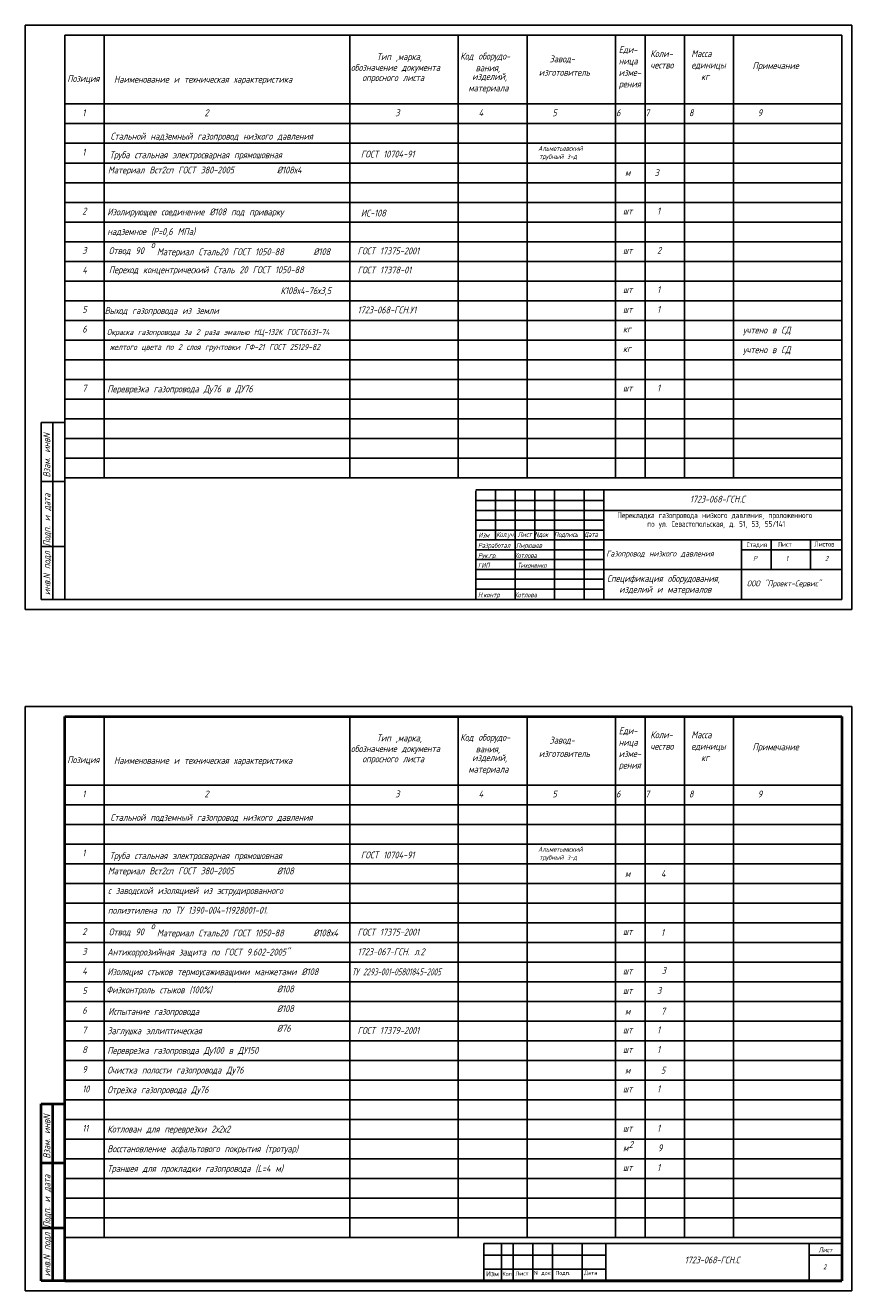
# Model space of a CAD drawing. Header units: millimetres. Extents: x 4326 to 6216, y -75 to 569.
# Tile 2 of 3: x 4994 to 5414, y -75 to 569. Entities that reach past the tile are written whole.
import ezdxf

# ---------------------------------------------------------------- set-up
doc = ezdxf.new("R2010")
doc.units = ezdxf.units.MM
doc.layers.add('G', color=3, linetype='Continuous')
doc.layers.add('temp', color=7, linetype='Continuous')
doc.styles.get("Standard").update_dxf_attribs({"font": 'txt.shx', "width": 0.75, "oblique": 15, "height": 3.5})
doc.styles.add('style2', font='simplex.shx', dxfattribs={"width": 0.75, "oblique": 15, "height": 3.5})

msp = doc.modelspace()

# ---------------------------------------------------------------- linework, layer by layer
for p, q in [((4993.83, 271.74), (4993.83, 568.74)), ((4993.83, 568.74), (5413.83, 568.74)), ((5413.83, 568.74), (5413.83, 271.74)), ((5013.83, 276.74), (5013.83, 563.74)), ((5013.83, 563.74), (5408.83, 563.74)), ((5033.83, 338.74), (5033.83, 563.74)), ((5158.83, 338.74), (5158.83, 563.74)), ((5213.83, 338.74), (5213.83, 563.74)), ((5248.83, 338.74), (5248.83, 563.74)), ((5293.83, 338.74), (5293.83, 563.74)), ((5308.83, 338.74), (5308.83, 563.74)), ((5328.83, 338.74), (5328.83, 563.74)), ((5353.83, 338.74), (5353.83, 563.74)), ((5408.83, 563.74), (5408.83, 276.74)), ((5013.83, 528.74), (5408.83, 528.74)), ((5013.83, 518.74), (5408.83, 518.74)), ((5013.83, 508.74), (5408.83, 508.74)), ((5013.83, 498.74), (5408.83, 498.74)), ((5013.83, 488.74), (5408.83, 488.74)), ((5013.83, 478.74), (5408.83, 478.74)), ((5013.83, 468.74), (5408.83, 468.74)), ((5013.83, 458.74), (5408.83, 458.74)), ((5013.83, 448.74), (5408.83, 448.74)), ((5013.83, 438.74), (5408.83, 438.74)), ((5013.83, 428.74), (5408.83, 428.74)), ((5013.83, 418.74), (5408.83, 418.74)), ((5013.83, 408.74), (5408.83, 408.74)), ((5013.83, 398.74), (5408.83, 398.74)), ((5013.83, 388.74), (5408.83, 388.74)), ((5013.83, 378.74), (5408.83, 378.74)), ((5001.83, 366.74), (5013.83, 366.74)), ((5001.83, 276.74), (5001.83, 366.74)), ((5007.83, 276.74), (5007.83, 366.74)), ((5013.83, 368.74), (5408.83, 368.74)), ((5013.83, 358.74), (5408.83, 358.74)), ((5013.83, 348.74), (5408.83, 348.74)), ((5001.83, 336.74), (5013.83, 336.74)), ((5013.83, 338.74), (5408.83, 338.74)), ((5222.83, 332.53), (5408.83, 332.53)), ((5222.83, 276.74), (5222.83, 332.13)), ((5232.83, 307.13), (5232.83, 332.13)), ((5242.83, 276.74), (5242.83, 332.13)), ((5252.83, 307.13), (5252.83, 332.13)), ((5262.83, 276.74), (5262.83, 332.13)), ((5277.83, 276.74), (5277.83, 332.13)), ((5287.83, 276.74), (5287.83, 332.13)), ((5222.83, 327.13), (5287.83, 327.13)), ((5222.83, 322.13), (5408.83, 322.13)), ((5222.83, 317.13), (5287.83, 317.13)), ((5222.83, 312.13), (5287.83, 312.13)), ((5001.83, 303.74), (5013.83, 303.74)), ((5222.83, 307.13), (5408.83, 307.13)), ((5357.83, 307.13), (5357.83, 276.74)), ((5372.89, 307.22), (5372.89, 292.18)), ((5392.89, 307.22), (5392.89, 292.18)), ((5222.83, 302.13), (5287.83, 302.13)), ((5222.83, 297.13), (5287.83, 297.13)), ((5357.83, 302.13), (5408.83, 302.13)), ((5222.83, 292.13), (5408.83, 292.13)), ((5222.83, 287.13), (5287.83, 287.13)), ((5013.83, 276.74), (5001.83, 276.74)), ((5408.83, 276.74), (5013.83, 276.74)), ((5222.83, 282.13), (5287.83, 282.13)), ((5413.83, 271.74), (4993.83, 271.74)), ((4993.83, 271.74), (4993.83, 271.74)), ((4993.83, -74.58), (4993.83, 222.42)), ((4993.83, 222.42), (5413.83, 222.42)), ((5413.83, 222.42), (5413.83, -74.58)), ((5033.83, -47.58), (5033.83, 217.42)), ((5158.83, -47.58), (5158.83, 217.42)), ((5213.83, -47.58), (5213.83, 217.42)), ((5248.83, -47.58), (5248.83, 217.42)), ((5293.83, -47.58), (5293.83, 217.42)), ((5308.83, -47.58), (5308.83, 217.42)), ((5328.83, -47.58), (5328.83, 217.42)), ((5353.83, -47.58), (5353.83, 217.42)), ((5013.83, 182.42), (5408.83, 182.42)), ((5013.83, 172.42), (5408.83, 172.42)), ((5013.83, 162.42), (5408.83, 162.42)), ((5013.83, 152.42), (5408.83, 152.42)), ((5013.83, 142.42), (5408.83, 142.42)), ((5013.83, 132.42), (5408.83, 132.42)), ((5013.83, 122.42), (5408.83, 122.42)), ((5013.83, 112.42), (5408.83, 112.42)), ((5013.83, 102.42), (5408.83, 102.42)), ((5013.83, 92.42), (5408.83, 92.42)), ((5013.83, 82.42), (5408.83, 82.42)), ((5013.83, 72.42), (5408.83, 72.42)), ((5013.83, 62.42), (5408.83, 62.42)), ((5013.83, 52.42), (5408.83, 52.42)), ((5013.83, 42.42), (5408.83, 42.42)), ((5013.83, 32.42), (5408.83, 32.42)), ((5013.83, 22.42), (5408.83, 22.42)), ((5013.83, 12.42), (5408.83, 12.42)), ((5013.83, 2.42), (5408.83, 2.42)), ((5013.83, -7.58), (5408.83, -7.58)), ((5013.83, -17.58), (5408.83, -17.58)), ((5013.83, -27.58), (5408.83, -27.58)), ((5013.83, -37.58), (5408.83, -37.58)), ((5013.83, -47.58), (5408.83, -47.58)), ((5226.83, -50.58), (5408.83, -50.58)), ((5226.83, -69.58), (5226.83, -50.58)), ((5235.83, -69.58), (5235.83, -50.58)), ((5241.83, -69.58), (5241.83, -50.58)), ((5251.83, -69.58), (5251.83, -50.58)), ((5261.83, -69.58), (5261.83, -50.58)), ((5276.83, -69.58), (5276.83, -50.58)), ((5288.83, -69.58), (5288.83, -50.58)), ((5226.83, -56.58), (5288.83, -56.58)), ((5226.83, -63.58), (5288.83, -63.58)), ((5413.83, -74.58), (4993.83, -74.58)), ((4993.83, -74.58), (4993.83, -74.58))]:
    msp.add_line(p, q)
at = {"lineweight": 40}
for p, q in [((5013.83, -69.58), (5013.83, 217.42)), ((5013.83, 217.42), (5408.83, 217.42)), ((5408.83, 217.42), (5408.83, -69.58)), ((5001.83, -69.58), (5001.83, 20.42)), ((5001.83, 20.42), (5013.83, 20.42)), ((5007.83, -69.58), (5007.83, 20.42)), ((5001.83, -9.58), (5013.83, -9.58)), ((5001.83, -42.58), (5013.83, -42.58)), ((5013.83, -69.58), (5001.83, -69.58))]:
    msp.add_line(p, q, dxfattribs=at)
at = {"lineweight": 50}
msp.add_line((5408.83, -69.58), (5013.83, -69.58), dxfattribs=at)
at = {"layer": 'temp', "color": 5, "linetype": 'Continuous', "lineweight": -3}
for p, q in [((5392.26, -50.58), (5392.26, -69.58)), ((5392.26, -56.58), (5408.83, -56.58))]:
    msp.add_line(p, q, dxfattribs=at)

# ---------------------------------------------------------------- texts
at = {"oblique": 15}
for s, height, width, p in [('Тип ,марка,', 3.5, 0.75, (5172.41, 551.03)), ('Код оборудо-', 3.5, 0.75, (5214.86, 551.32)), ('Завод-', 3.5, 0.75, (5260.27, 549.89)), ('Еди-', 3.5, 0.75, (5295.43, 554.66)), ('Коли-', 3.5, 0.75, (5311.47, 552.62)), ('Масса', 3.5, 0.75, (5332.29, 552.62)), ('обозначение документа', 3.5, 0.75, (5159.29, 545.57)), ('вания,', 3.5, 0.75, (5222.73, 545.38)), ('ница', 3.5, 0.75, (5295.43, 548.83)), ('чество', 3.5, 0.75, (5311.47, 546.78)), ('единицы', 3.5, 0.75, (5332.29, 546.78)), ('Примечание', 3.5, 0.75, (5363.42, 546.48)), ('Позиция', 3.5, 0.75, (5015.15, 539.95)), ('Наименование и техническая характеристика      ', 3.5, 0.75, (5038.89, 539.56)), ('опросного листа', 3.5, 0.75, (5165.09, 540.4)), ('изделий,', 3.5, 0.75, (5220.94, 540.96)), ('изготовитель', 3.5, 0.75, (5254.81, 543.07)), ('изме-', 3.5, 0.75, (5295.43, 543)), ('  кг', 3.5, 0.75, (5332.29, 540.95)), ('материала', 3.5, 0.75, (5219, 535.13)), ('рения', 3.5, 0.75, (5295.43, 537.16)), ('1', 3.5, 0.75, (5022.78, 522.53)), ('2', 3.5, 0.75, (5084.88, 522.53)), ('3                4              5            6     7        8             9', 3.5, 0.75, (5181.84, 522.53)), ('1', 3.5, 0.75, (5022.78, 502.53)), ('Труба стальная электросварная прямошовная', 3.5, 0.75, (5036.64, 501.16)), ('ГОСТ 10704-91', 3.5, 0.75, (5164.37, 501.52)), ('Материал Вст2сп ГОСТ 380-2005     ', 3.5, 0.75, (5035.81, 493.42)), ('%%C108х4', 3.5, 0.75, (5121.71, 493.42)), ('2', 3.5, 0.75, (5022.78, 472.53)), ('Изолирующее соединение %%C108 под приварку ', 3.5, 0.75, (5035.5, 472.15)), ('ИС-108', 3.5, 0.75, (5164.37, 471.52)), ('надземное (Р=0,6 МПа)', 3.5, 0.75, (5035.5, 462.15)), ('3', 3.5, 0.75, (5022.78, 452.53)), ('Отвод 90  ', 3.5, 0.75, (5036.25, 452.4)), ('Материал Сталь20 ГОСТ 1050-88', 3.5, 0.75, (5060.73, 451.85)), ('%%C108', 3.5, 0.75, (5140.21, 451.9)), ('4', 3.5, 0.75, (5022.78, 442.53)), ('5', 3.5, 0.75, (5022.78, 422.53)), ('6', 3.5, 0.75, (5022.78, 412.53)), ('Окраска газопровода за 2 раза эмалью НЦ-132К ГОСТ6631-74', 3, 0.75, (5035.3, 411.29)), ('7', 3.5, 0.75, (5022.78, 382.53)), ('Переврезка газопровода Ду76 в ДУ76', 3.5, 0.75, (5035.5, 382.15)), ('Газопровод низкого давления', 3, 0.75, (5289.08, 298.68)), ('Спецификация оборудования,', 3.5, 0.75, (5289.48, 285.77)), ('изделий и материалов', 3.5, 0.75, (5295.64, 280.25)), ('ООО "Проект-Сервис"', 3, 0.75, (5360.51, 283.49)), ('1', 3.5, 0.75, (5022.78, 146.21)), ('Труба стальная электросварная прямошовная', 3.5, 0.75, (5036.64, 144.84)), ('ГОСТ 10704-91', 3.5, 0.75, (5164.37, 145.2)), ('Материал Вст2сп ГОСТ 380-2005     ', 3.5, 0.75, (5035.81, 137.09)), ('%%C108', 3.5, 0.75, (5121.71, 137.09)), ('с заводской изоляцией из эструдированного ', 3.5, 0.75, (5035.81, 127.09)), ('полиэтилена по ТУ 1390-004-11928001-01. ', 3.5, 0.75, (5035.81, 117.09)), ('2', 3.5, 0.75, (5022.78, 106.21)), ('Отвод 90  ', 3.5, 0.75, (5036.25, 106.08)), ('Материал Сталь20 ГОСТ 1050-88', 3.5, 0.75, (5060.73, 105.53)), ('%%C108х4', 3.5, 0.75, (5140.21, 105.58)), ('3', 3.5, 0.75, (5022.78, 96.21)), ('Антикоррозийная защита по ГОСТ 9.602-2005"', 3.5, 0.75, (5035.5, 95.82)), ('4', 3.5, 0.75, (5022.78, 86.21)), ('Изоляция стыков термоусаживащими манжетами %%C108', 3.5, 0.75, (5035.5, 85.82)), ('ТУ 2293-001-05801845-2005', 3.5, 0.6, (5159.82, 85.76)), ('5', 3.5, 0.75, (5022.78, 76.21)), ('Физконтроль стыков (100%%%)', 3.5, 0.75, (5034.97, 76.62)), ('%%C108', 3.5, 0.75, (5121.71, 77.09)), ('6', 3.5, 0.75, (5022.78, 66.21)), ('%%C108', 3.5, 0.75, (5121.71, 67.09)), ('7', 3.5, 0.75, (5022.78, 56.21)), ('Заглушка эллиптическая', 3.5, 0.75, (5035.5, 55.82)), ('%%C76', 3.5, 0.75, (5121.71, 57.09)), ('8', 3.5, 0.75, (5022.78, 46.21)), ('Переврезка газопровода Ду100 в ДУ150', 3.5, 0.75, (5035.5, 45.82)), ('9', 3.5, 0.75, (5022.78, 36.21)), ('Очистка полости газопровода Ду76', 3.5, 0.75, (5035.5, 35.82)), ('10', 3.5, 0.75, (5022.78, 26.21)), ('Отрезка газопровода Ду76', 3.5, 0.75, (5035.5, 25.82)), ('11', 3.5, 0.75, (5022.78, 6.21)), ('Котлован для переврезки 2х2х2', 3.5, 0.75, (5035.5, 5.82)), ('Восстановление асфальтового покрытия (тротуар)', 3.5, 0.75, (5035.5, -4.18)), ('Траншея для прокладки газопровода (L=4 м)', 3.5, 0.75, (5035.5, -14.18))]:
    msp.add_text(s, height=height, dxfattribs=dict(at, width=width)).set_placement(p)
at = {"linetype": 'ByBlock', "ltscale": 0.5, "oblique": 15, "width": 0.75}
for s, height, p in [('Стальной надземный газопровод низкого давления ', 3.5, (5037.11, 510.61)), ('Альметьевский', 2.5, (5254.5, 504.92)), ('трубный з-д', 2.5, (5255.03, 500.81)), ('3', 3.5, (5313.62, 492.06)), ('м', 3.5, (5298.62, 492.06)), ('шт     1', 3.5, (5297.6, 472.6)), ('о', 3.5, (5057.68, 455.5)), ('ГОСТ 17375-2001', 3.5, (5162.69, 452.29)), ('шт     2', 3.5, (5297.6, 452.6)), ('шт     1', 3.5, (5297.6, 432.6)), ('Выход газопровода из земли', 3.5, (5034.15, 421.96)), ('1723-068-ГСН.У1', 3.5, (5162.69, 422.29)), ('шт     1', 3.5, (5297.6, 422.6)), ('кг', 3.5, (5297.6, 412.6)), ('учтено в СД', 3.5, (5358.62, 412.06)), ('учтено в СД', 3.5, (5358.62, 402.06)), ('кг', 3.5, (5297.6, 402.6)), ('шт     1', 3.5, (5297.6, 382.6)), ('Стальной подземный газопровод низкого давления ', 3.5, (5037.11, 164.29)), ('Альметьевский', 2.5, (5254.5, 148.6)), ('трубный з-д', 2.5, (5255.03, 144.49)), ('м', 3.5, (5298.62, 135.74)), ('4', 3.5, (5316.9, 135.74)), ('о', 3.5, (5057.68, 109.17)), ('ГОСТ 17375-2001', 3.5, (5162.69, 105.97)), ('шт ', 3.5, (5297.6, 106.28)), ('1', 3.5, (5316.9, 105.74)), ('1723-067-ГСН. л.2', 3.5, (5162.69, 95.97)), ('шт', 3.5, (5297.6, 86.28)), ('3', 3.5, (5317.28, 86.47)), ('шт     3', 3.5, (5297.6, 76.28)), ('Испытание газопровода ', 3.5, (5035.97, 65.64)), ('м', 3.5, (5298.62, 65.74)), ('7', 3.5, (5316.9, 65.74)), ('ГОСТ 17379-2001', 3.5, (5162.69, 55.97)), ('шт     1', 3.5, (5297.6, 56.28)), ('шт     1', 3.5, (5297.6, 46.28)), ('5', 3.5, (5316.9, 35.74)), ('м', 3.5, (5298.62, 35.74)), ('шт     1', 3.5, (5297.6, 26.28)), ('шт     1', 3.5, (5297.6, 6.28)), ('2', 3.5, (5300.6, -2.01)), ('м', 3.5, (5297.6, -3.72)), ('9', 3.5, (5315.34, -3.72)), ('шт     1', 3.5, (5297.6, -13.72))]:
    msp.add_text(s, height=height, dxfattribs=at).set_placement(p)
at = {"ltscale": 0.5, "oblique": 15, "width": 0.75}
for s, height, p in [('Переход концентрический Сталь 20 ГОСТ 1050-88', 3.5, (5036.31, 442.71)), ('ГОСТ 17378-01', 3.5, (5162.72, 442.58)), ('К108х4-76х3,5', 3.5, (5123.54, 432.12)), ('желтого цвета по 2 слоя грунтовки ГФ-21 ГОСТ 25129-82', 3, (5036.78, 403.7))]:
    msp.add_text(s, height=height, dxfattribs=at).set_placement(p)
at = {"oblique": 15, "width": 0.75}
for s, p in [('Взам. инвN', (5006.48, 338.86)), ('инв.N подл Подп. и дата', (5006.53, 279.07))]:
    msp.add_text(s, height=3.5, rotation=90, dxfattribs=at).set_placement(p)
at = {"color": 7, "linetype": 'Continuous', "width": 0.7}
for s, p in [('Перекладка газопровода низкого давления, проложенного', (5294.69, 318.18)), ('по ул. Севастопольская, д. 51, 53, 55/141', (5309.93, 313.74))]:
    msp.add_text(s, height=3, dxfattribs=at).set_placement(p)
at = {"style": 'style2', "oblique": 15, "width": 0.75}
for s, p in [('Изм', (5224.1, 308.32)), ('Кол.уч. Лист Nдок  Подпись  Дата', (5233.16, 308.64)), ('Р', (5363.73, 296.52)), ('1', (5380.31, 296.42)), ('2', (5400.31, 296.42))]:
    msp.add_text(s, height=2.5, dxfattribs=at).set_placement(p)
at = {"lineweight": 30, "style": 'style2', "oblique": 15, "width": 0.75}
for s, p in [('Разработал  Пирюшев', (5223.89, 303.08)), ('Рук.гр.      Котлова', (5223.89, 297.96)), ('ГИП', (5223.89, 292.96)), ('Тихоненко', (5243.89, 292.96)), ('Н.контр     Котлова', (5223.89, 277.96))]:
    msp.add_text(s, height=2.5, dxfattribs=at).set_placement(p)
at = {"style": 'style2', "width": 0.75}
for s, p in [('Стадия', (5360.4, 303.49)), ('Лист', (5376.3, 303.62)), ('Листов', (5394.85, 303.75))]:
    msp.add_text(s, height=2.5, dxfattribs=at).set_placement(p)
at = {"lineweight": 40, "oblique": 15, "width": 0.75}
for s, p in [('Тип ,марка,', (5172.41, 204.7)), ('Код оборудо-', (5214.86, 204.99)), ('Завод-', (5260.27, 203.57)), ('Еди-', (5295.43, 208.34)), ('Коли-', (5311.47, 206.29)), ('Масса', (5332.29, 206.29)), ('обозначение документа', (5159.29, 199.25)), ('вания,', (5222.73, 199.06)), ('ница', (5295.43, 202.51)), ('чество', (5311.47, 200.46)), ('единицы', (5332.29, 200.46)), ('Примечание', (5363.42, 200.15)), ('Позиция', (5015.15, 193.63)), ('Наименование и техническая характеристика      ', (5038.89, 193.24)), ('опросного листа', (5165.09, 194.07)), ('изделий,', (5220.94, 194.64)), ('изготовитель', (5254.81, 196.74)), ('изме-', (5295.43, 196.67)), ('рения', (5295.43, 190.84)), ('  кг', (5332.29, 194.63)), ('материала', (5219, 188.8))]:
    msp.add_text(s, height=3.5, dxfattribs=at).set_placement(p)
at = {"lineweight": 30, "oblique": 15, "width": 0.75}
for s, p in [('1', (5022.78, 176.21)), ('2', (5084.88, 176.21)), ('3                4              5            6     7        8             9', (5181.84, 176.21))]:
    msp.add_text(s, height=3.5, dxfattribs=at).set_placement(p)
at = {"lineweight": 40, "oblique": 15, "width": 0.75}
for s, p in [('Взам. инвN', (5006.48, -7.46)), ('инв.N подл Подп. и дата', (5006.53, -67.26))]:
    msp.add_text(s, height=3.5, rotation=90, dxfattribs=at).set_placement(p)
at = {"lineweight": 50, "style": 'style2', "oblique": 15, "width": 0.75}
for s, p in [('Лист', (5396.97, -55.06)), ('2', (5399.41, -63.66))]:
    msp.add_text(s, height=2.5, dxfattribs=at).set_placement(p)
for s, height, p in [('Изм', 2.5, (5228, -67.24)), ('Кол', 2, (5236.3, -66.95)), ('Лист', 2, (5242.91, -66.85)), ('N док', 2, (5252.31, -66.55)), ('Подп.', 2, (5263.28, -66.55)), ('Дата', 2, (5277.83, -66.45))]:
    msp.add_text(s, height=height).set_placement(p)
at = {"layer": 'G', "color": 1, "lineweight": 30, "ltscale": 0.5, "oblique": 15, "width": 0.75}
for p in [(5331.62, 326.12), (5329, -60.66)]:
    msp.add_text('1723-068-ГСН.С', height=3.43, dxfattribs=at).set_placement(p)

doc.saveas('drawing.dxf')
